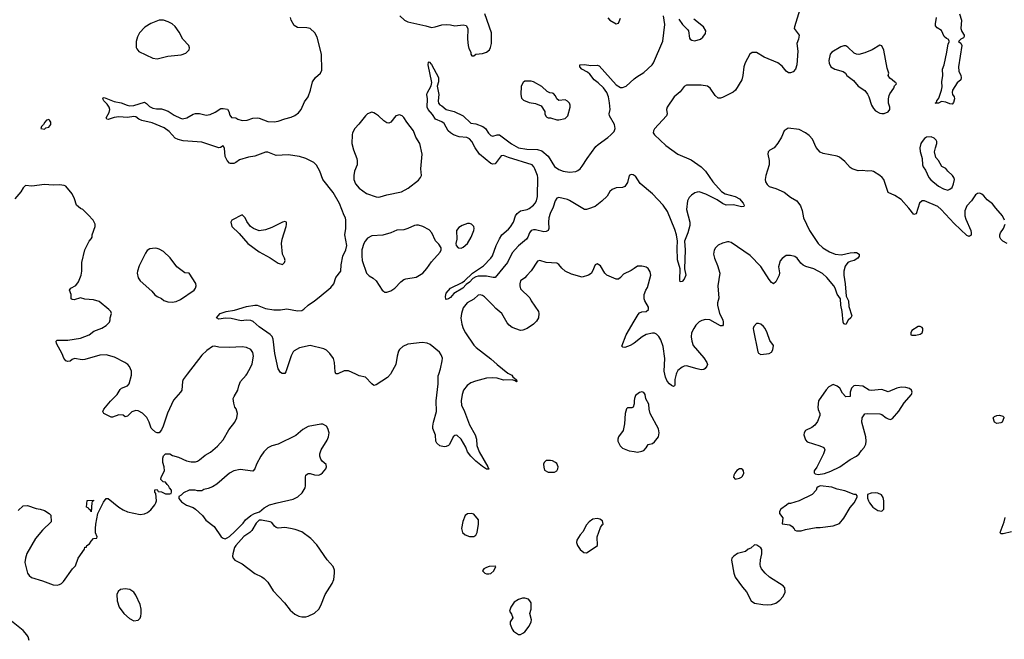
# Model space of a CAD drawing. Header units: inches. Extents: x 1449094 to 1618372, y 389908 to 534307.
# Tile 181 of 256: x 1514216 to 1523481, y 447507 to 453334. Entities that reach past the tile are written whole.
import ezdxf

# ---------------------------------------------------------------- set-up
doc = ezdxf.new("R2010")
doc.units = ezdxf.units.IN
doc.header["$MEASUREMENT"] = 0
for name, color, linetype in [('B5414', 7, 'Continuous'), ('B5415', 7, 'Continuous'), ('B5424', 7, 'Continuous'), ('B5425', 7, 'Continuous')]:
    doc.layers.add(name, color=color, linetype=linetype)

msp = doc.modelspace()

# ---------------------------------------------------------------- linework, layer by layer
at = {"layer": 'B5414', "color": 5}
for points, elevation in [([(1514203.1, 448716.9), (1514250, 448762), (1514290, 448764.7), (1514370, 448736), (1514410, 448731), (1514450, 448718), (1514494, 448690), (1514510, 448674), (1514511.3, 448610), (1514430, 448534), (1514366.2, 448453.8), (1514285.2, 448314.8), (1514270.6, 448270), (1514265.5, 448230), (1514290.8, 448130), (1514305.2, 448105.2), (1514327.9, 448087.9), (1514430, 448057.1), (1514530, 448019.1), (1514570, 448016.3), (1514590, 448020.7), (1514610, 448030.8), (1514629.2, 448050), (1514712, 448170), (1514741.4, 448198.6), (1514765.6, 448270), (1514825.2, 448354.8), (1514830, 448372), (1514846, 448374), (1514848, 448390), (1514874.6, 448405.4), (1514888, 448430), (1514910, 448454), (1514942, 448458), (1514946, 448470), (1514928.7, 448508.7), (1514929.1, 448549.1), (1514932.7, 448590), (1514952.3, 448690), (1515003.6, 448796.4), (1515030, 448831), (1515050, 448831), (1515150.5, 448750.5), (1515190, 448724), (1515230, 448704.9), (1515350, 448680.7), (1515390, 448686.8), (1515420.2, 448699.8), (1515450, 448724.7), (1515489, 448770), (1515499, 448790), (1515504, 448810), (1515498, 448878), (1515488, 448890), (1515487.3, 448912.7), (1515510, 448914), (1515518, 448898), (1515550, 448894), (1515590, 448874), (1515630, 448874), (1515642, 448878), (1515646, 448890), (1515646, 448910), (1515626, 448930), (1515618, 448950), (1515603.1, 448963.1), (1515590, 448986), (1515567.3, 448987.3), (1515546, 449010), (1515548, 449030), (1515578, 449090), (1515575.3, 449130), (1515562, 449170), (1515562, 449210), (1515570, 449232), (1515590, 449252), (1515628.4, 449251.6), (1515655.3, 449235.3), (1515710, 449218.8), (1515785.2, 449185.2), (1515830, 449174.8), (1515870, 449174.8), (1515890, 449182.8), (1515910, 449194), (1515962.6, 449237.4), (1516012.3, 449267.7), (1516077.4, 449322.6), (1516130, 449383), (1516183.6, 449476.4), (1516239.6, 449550), (1516259.5, 449590), (1516265.2, 449630), (1516253.2, 449673.2), (1516242, 449690), (1516230, 449726), (1516226, 449770), (1516233.2, 449790), (1516269.5, 449850), (1516277.6, 449890), (1516295.1, 449930), (1516347.7, 449992.3), (1516352.3, 450000)], 660), ([(1515793.6, 450000), (1515755.5, 449950), (1515747.7, 449930), (1515742.8, 449850), (1515731, 449830), (1515663.7, 449756.3), (1515605.9, 449634.2), (1515567.9, 449512.1), (1515550, 449475.3), (1515530, 449448.7), (1515510, 449448), (1515494.6, 449454.6), (1515462, 449482), (1515453.2, 449493.2), (1515435.1, 449550), (1515414.1, 449594.2), (1515372.2, 449632.2), (1515330, 449655.6), (1515310, 449659.7), (1515272.7, 449647.3), (1515230, 449606), (1515210, 449599), (1515190, 449613.2), (1515150, 449619), (1515090, 449595.3), (1515076.4, 449596.4), (1515008, 449630), (1514998, 449650), (1515009, 449670), (1515072.5, 449747.5), (1515134, 449810), (1515162.5, 449857.5), (1515175.3, 449870), (1515229.7, 449890.3), (1515247.3, 449910), (1515269.6, 449990), (1515269.6, 450000)], 660), ([(1517705, 450000), (1517676, 449970), (1517570, 449899), (1517550, 449894), (1517530, 449909), (1517470, 449973.2), (1517410, 449986), (1517380.3, 450000)], 640), ([(1518828.5, 450000), (1518846, 449990), (1518855.5, 449975.5), (1518891.6, 449948.4), (1518894, 449930), (1518890.6, 449929.4), (1518879, 449939), (1518850, 449946.6), (1518770, 449943.6), (1518710, 449963.5), (1518666.3, 449966.3), (1518610, 449962), (1518504.7, 449935.3), (1518461.3, 449918.7), (1518426.1, 449893.9), (1518394, 449850), (1518379.6, 449810), (1518369.1, 449750), (1518374.3, 449710), (1518403.2, 449650), (1518450, 449523), (1518502.6, 449430), (1518513.4, 449390), (1518519.5, 449330), (1518541.3, 449270), (1518622.8, 449130), (1518630, 449108), (1518610, 449106), (1518570, 449132.7), (1518510, 449182.4), (1518461.3, 449230), (1518431.5, 449270), (1518413.6, 449313.6), (1518371.2, 449390), (1518330, 449427), (1518310, 449423.7), (1518296.3, 449410), (1518259.8, 449340.2), (1518250.9, 449329.1), (1518230, 449319.4), (1518210, 449315.6), (1518170, 449327.6), (1518140.7, 449350), (1518130.7, 449370), (1518128.1, 449428.1), (1518105.1, 449490), (1518104.7, 449510), (1518109.7, 449550), (1518138.7, 449650), (1518135.8, 449750), (1518154.3, 449910), (1518155.7, 449984.3), (1518160.6, 450000)], 640), ([(1520000, 449748.6), (1519998.4, 449721.6), (1519990, 449688.7), (1519976.8, 449683.2), (1519936, 449684), (1519925.5, 449674.5), (1519912.7, 449630), (1519906.9, 449533.1), (1519894, 449470), (1519850.8, 449410), (1519844, 449390), (1519844.9, 449370), (1519853.4, 449350), (1519867.1, 449327.1), (1519890, 449304.9), (1519950, 449278), (1520000, 449271.9)], 660), ([(1514304.8, 447495.2), (1514296.3, 447530), (1514284.7, 447550), (1514247.8, 447590), (1514138.4, 447678.4)], 660)]:
    msp.add_lwpolyline(points, dxfattribs=dict(at, elevation=elevation))
at = {"layer": 'B5414', "color": 5, "elevation": 660}
for points in [[(1517050, 449529.5), (1516932.4, 449507.6), (1516881.7, 449478.3), (1516815.1, 449424.9), (1516650, 449340.5), (1516590, 449325.1), (1516551.8, 449308.2), (1516514.9, 449270), (1516486.4, 449230), (1516446.1, 449153.9), (1516430, 449108.7), (1516410.5, 449089.5), (1516290, 449102.4), (1516230.3, 449089.7), (1516190, 449069.5), (1516070, 448966), (1516030, 448941.2), (1515990, 448924), (1515950, 448915.3), (1515930, 448904), (1515890, 448902), (1515868.4, 448908.4), (1515810, 448908.7), (1515756.9, 448883.1), (1515736.9, 448863.1), (1515714, 448850), (1515714, 448830), (1515739.6, 448799.6), (1515787.1, 448767.1), (1515850, 448744.7), (1515870.6, 448730.6), (1515938, 448670), (1515967.9, 448627.9), (1516047.5, 448567.5), (1516112, 448470), (1516130, 448458), (1516150, 448452), (1516170, 448462), (1516190, 448472), (1516240.2, 448519.8), (1516320.2, 448599.8), (1516342, 448630), (1516390, 448671.3), (1516426, 448690), (1516474, 448706), (1516516.5, 448743.5), (1516568, 448770), (1516638, 448790), (1516790, 448823.1), (1516834.9, 448845.1), (1516875.6, 448884.4), (1516902, 448930), (1516907, 448950), (1516905.2, 449030), (1516909.5, 449050.5), (1516920.2, 449059.8), (1516930, 449066), (1516950, 449066.8), (1516990, 449054), (1517030, 449050.7), (1517050, 449058.8), (1517067.2, 449072.8), (1517097.2, 449110), (1517104, 449130), (1517099, 449150), (1517063.3, 449183.3), (1517050, 449202), (1517040.9, 449230), (1517040.9, 449250), (1517052.7, 449290), (1517110, 449378), (1517122.7, 449410), (1517129.2, 449450), (1517117.2, 449490), (1517104, 449510), (1517070, 449529.3)], [(1519210, 449189.3), (1519170, 449188.7), (1519151.3, 449170), (1519146.4, 449153.6), (1519147.1, 449127.1), (1519156, 449096), (1519190, 449078.8), (1519250, 449078.8), (1519270, 449091.3), (1519279.3, 449110), (1519282.7, 449130), (1519270, 449159), (1519259, 449170), (1519230, 449183.7)], [(1514890, 448706), (1514882, 448722), (1514866, 448730), (1514862, 448742), (1514846, 448750), (1514850, 448812), (1514910, 448814), (1514912, 448810), (1514898, 448802), (1514894, 448790)], [(1516492, 448628), (1516470, 448628), (1516442, 448598), (1516402, 448530), (1516382, 448510), (1516327.1, 448472.9), (1516251.3, 448390), (1516238, 448370), (1516221, 448310), (1516218, 448290), (1516224.7, 448270), (1516242, 448250), (1516310, 448216), (1516430, 448126.8), (1516494.9, 448094.9), (1516518.4, 448078.4), (1516550, 448042.8), (1516601.8, 447961.8), (1516707.3, 447850), (1516761.7, 447781.7), (1516804.4, 447744.4), (1516843.9, 447723.9), (1516870, 447717.1), (1516910, 447717.1), (1516930, 447723), (1516990, 447753), (1517030, 447790.7), (1517050, 447826), (1517091.3, 447928.7), (1517158, 448030), (1517172, 448070), (1517178.4, 448130), (1517177.6, 448157.6), (1517166.6, 448190), (1517110, 448253.2), (1517013.8, 448393.8), (1516955.3, 448455.3), (1516870, 448516), (1516810, 448539.3), (1516766, 448550), (1516710, 448557.2), (1516650, 448553.2), (1516630, 448557.2), (1516614, 448570), (1516590, 448604), (1516572.5, 448612.5)], [(1518469.1, 448689.1), (1518430, 448685.2), (1518407.3, 448670), (1518385.5, 448614.5), (1518373.4, 448550), (1518384, 448510), (1518408.1, 448488.1), (1518450, 448474.8), (1518490, 448474.8), (1518510, 448486), (1518521.2, 448510), (1518534.5, 448590), (1518532.3, 448630), (1518490, 448684)], [(1519650, 448642), (1519610, 448635.1), (1519576, 448610), (1519550, 448582), (1519530.8, 448550), (1519519.8, 448520.2), (1519491.3, 448490), (1519459.8, 448440.2), (1519456.9, 448416.9), (1519464.7, 448390), (1519491.3, 448350), (1519523.5, 448323.5), (1519550, 448321), (1519642, 448378), (1519654, 448390), (1519649, 448470), (1519682, 448558), (1519696.4, 448583.6), (1519706, 448590), (1519702, 448622), (1519676.4, 448636.4)], [(1518690, 448195.3), (1518634, 448190), (1518610, 448181.2), (1518584.7, 448170), (1518572, 448150), (1518592, 448130), (1518610, 448122.8), (1518630, 448121), (1518650, 448126.8), (1518679, 448150), (1518695.3, 448190)], [(1515210, 447981.2), (1515165.2, 447974.8), (1515144.5, 447955.5), (1515130.8, 447929.2), (1515133.4, 447870), (1515154, 447810), (1515196.3, 447750), (1515250, 447701.6), (1515290, 447681.6), (1515330, 447688), (1515350, 447706.8), (1515356.1, 447723.9), (1515360.5, 447750), (1515359.7, 447790), (1515350, 447834), (1515310, 447921.2), (1515289.6, 447949.6), (1515253.8, 447973.8)], [(1518970, 447894), (1518946.4, 447893.6), (1518910, 447882), (1518870, 447855.3), (1518838, 447810), (1518824.7, 447770), (1518844, 447744), (1518856, 447710), (1518831, 447670), (1518831, 447650), (1518850, 447602), (1518864, 447584), (1518910, 447551.3), (1518930, 447551.3), (1518950, 447562.8), (1518970, 447578), (1519009, 447630), (1519029, 447670), (1519032.7, 447690), (1519017.2, 447750), (1519029, 447790), (1519028.7, 447850), (1519018, 447870), (1519003.1, 447883.1)]]:
    msp.add_lwpolyline(points, close=True, dxfattribs=at)
at = {"layer": 'B5415', "color": 5}
for points, elevation in [([(1517380.3, 450000), (1517310, 450033.2), (1517270, 450033.2), (1517210, 450003.7), (1517190, 450004), (1517183.5, 450023.5), (1517178.3, 450110), (1517170, 450148.7), (1517133.9, 450193.9), (1517104.9, 450224.9), (1517078.8, 450238.8), (1516950.3, 450269.7), (1516850, 450247.8), (1516799, 450221), (1516789.2, 450210.8), (1516770, 450172.7), (1516719.3, 450020.7), (1516710, 450007.4), (1516686.5, 450006.5), (1516670, 450015.4), (1516647.7, 450050), (1516615.8, 450195.8), (1516602, 450330), (1516593.1, 450353.1), (1516574.5, 450374.5), (1516470, 450445.8), (1516414.1, 450494.1), (1516390, 450506.2), (1516352.1, 450507.9), (1516300.4, 450500.4), (1516204.9, 450524.9), (1516154, 450526), (1516090, 450517.2), (1516068, 450530), (1516104, 450570), (1516158, 450590), (1516236.9, 450603.1), (1516350, 450636), (1516430, 450647.7), (1516450, 450648), (1516530, 450617.4), (1516606.6, 450606.6), (1516670, 450606.7), (1516730, 450616), (1516830, 450596.5), (1516870, 450599.5), (1516890, 450610.4), (1516929.8, 450650.2), (1516992, 450690), (1517035.6, 450724.4), (1517143.9, 450816.1), (1517172, 450850), (1517192.3, 450910), (1517237.2, 450970), (1517241.2, 451030), (1517257.2, 451110), (1517285.2, 451170), (1517294, 451210), (1517276, 451310), (1517286, 451370), (1517285.2, 451450), (1517281.2, 451470), (1517268.9, 451491.1), (1517225.4, 451605.4), (1517167, 451710), (1517070, 451832), (1517040.3, 451910), (1517010, 451965.6), (1516982.9, 451990), (1516910, 452028.4), (1516850, 452048.4), (1516744.2, 452064.2), (1516630, 452056.8), (1516550.3, 452089.7), (1516530, 452089.8), (1516430, 452049.7), (1516370, 452040.5), (1516284.8, 452015.2), (1516250, 451989.6), (1516230, 451980.9), (1516201.5, 451981.5), (1516190, 451985.2), (1516170, 452009.2), (1516150, 452049), (1516144.4, 452124.4), (1516130, 452149.3), (1516106.9, 452133.1), (1516090, 452128.4), (1515930, 452182.3), (1515755.2, 452195.2), (1515706.2, 452206.2), (1515680.1, 452220.1), (1515623.4, 452283.4), (1515575.7, 452315.7), (1515463.5, 452363.5), (1515365.4, 452385.4), (1515338.7, 452398.7), (1515310, 452421.2), (1515290, 452424), (1515230, 452414), (1515150, 452421.2), (1515105.2, 452414.8), (1515050, 452395.3), (1515038, 452398), (1515029, 452410), (1515058.9, 452461.1), (1515066, 452490), (1515059.3, 452510), (1515039.6, 452539.6), (1515009, 452570), (1514998, 452590), (1515002, 452598), (1515010, 452602), (1515104.4, 452564.4), (1515170, 452552.7), (1515228.8, 452528.8), (1515250, 452525.3), (1515290, 452528.7), (1515390, 452557.3), (1515410, 452546.8), (1515439.2, 452519.2), (1515470, 452502.4), (1515504.1, 452495.9), (1515550, 452496.3), (1515570, 452490.6), (1515614.2, 452474.2), (1515670, 452436.3), (1515730, 452407.3), (1515750, 452402.8), (1515790, 452410.8), (1515850, 452444.9), (1515870, 452450.4), (1515910, 452450.4), (1515970, 452435.5), (1516010, 452441.6), (1516057.1, 452462.9), (1516110, 452499.1), (1516130, 452500.5), (1516171.8, 452491.8), (1516185.5, 452470), (1516194.9, 452434.9), (1516210, 452414.8), (1516250, 452410.5), (1516270, 452398), (1516310, 452385.5), (1516358, 452390), (1516410, 452408.2), (1516450, 452410.4), (1516470, 452408.4), (1516550, 452377.8), (1516610, 452374.7), (1516650, 452381.3), (1516710, 452402.8), (1516770, 452416.9), (1516806.3, 452433.7), (1516841.3, 452458.7), (1516864.2, 452490), (1516897.8, 452562.2), (1516930.9, 452609.1), (1516954.3, 452670), (1516973, 452750), (1517000.7, 452790), (1517046.6, 452830), (1517059.7, 452860.3), (1517057.4, 453010), (1517014.8, 453170), (1516992.4, 453210), (1516950.5, 453250.5), (1516917.4, 453257.4), (1516830, 453261.1), (1516800.2, 453280.2), (1516769.6, 453330), (1516763.9, 453356.1)], 640), ([(1517794, 453370), (1517838.8, 453330), (1517870, 453315.5), (1518037.7, 453277.7), (1518090, 453260.4), (1518126.2, 453266.2), (1518190, 453287), (1518229.7, 453290.3), (1518270, 453286.7), (1518310, 453274.9), (1518390, 453284.9), (1518418, 453278), (1518434, 453250), (1518430.4, 453150), (1518437.1, 453090), (1518443.8, 453063.8), (1518462, 453030), (1518462, 453010), (1518470, 452994), (1518490, 452994), (1518509, 453011), (1518570, 453017.6), (1518609, 453030), (1518636, 453050), (1518647.2, 453072.8), (1518656.2, 453110), (1518654.7, 453210), (1518591.8, 453390)], 640), ([(1519750, 453350.7), (1519770, 453330.6), (1519830, 453295.5), (1519850, 453301.6), (1519870.6, 453350)], 640), ([(1520000, 451869.4), (1519990, 451876.4), (1519970, 451876.9), (1519952.7, 451867.3), (1519936.5, 451803.5), (1519910, 451764.5), (1519890, 451757), (1519830, 451752.6), (1519790, 451735.6), (1519770, 451716.9), (1519744.7, 451675.3), (1519693.8, 451626.2), (1519630, 451577.4), (1519570, 451554.7), (1519550, 451548.5), (1519530, 451548.5), (1519390, 451634), (1519370, 451641.5), (1519290, 451661.7), (1519270, 451654.7), (1519256.5, 451630), (1519237.8, 451570), (1519207.3, 451510), (1519194.5, 451470), (1519191.2, 451431.2), (1519195.8, 451370), (1519188.5, 451351.5), (1519170, 451342.4), (1519150, 451339.7), (1519070, 451359.1), (1519050, 451359.1), (1519029.3, 451350.7), (1519014.6, 451330), (1518999.1, 451290), (1518986.3, 451270), (1518910, 451208), (1518850, 451141.1), (1518807.6, 451050), (1518690, 450909.5), (1518671.8, 450908.2), (1518610, 450922), (1518530, 450921.6), (1518510, 450917), (1518480.7, 450899.3), (1518450, 450864.7), (1518416.9, 450843.1), (1518384.9, 450810), (1518302.2, 450757.8), (1518270, 450721.6), (1518250, 450707.3), (1518230, 450704), (1518227.2, 450707.2), (1518222, 450730), (1518230, 450761), (1518269.4, 450810), (1518378.9, 450861.1), (1518403.1, 450876.9), (1518477, 450950), (1518581.8, 451018.2), (1518649.8, 451090), (1518665.4, 451114.6), (1518700.7, 451210), (1518730, 451274), (1518754.8, 451310), (1518815.8, 451364.2), (1518833.6, 451386.4), (1518862.9, 451430), (1518882.3, 451490), (1518897.1, 451510), (1518930, 451535), (1518990.6, 451549.4), (1519010, 451559), (1519050, 451589.1), (1519068.5, 451610), (1519078.7, 451630), (1519088.7, 451670), (1519091.6, 451850), (1519088.7, 451870), (1519065.1, 451930), (1519055.6, 451950), (1519038, 451970), (1518816.7, 452036.7), (1518770, 452057.4), (1518747.3, 452052.7), (1518690, 451979.5), (1518670, 451974), (1518650, 451981.3), (1518544.4, 452070), (1518501, 452130), (1518469.7, 452190), (1518450, 452213.3), (1518425.2, 452225.2), (1518351.3, 452231.3), (1518299, 452250), (1518269, 452270), (1518249.5, 452289.5), (1518210, 452357.2), (1518190, 452372.7), (1518130, 452399.3), (1518102, 452442), (1518058.7, 452490), (1518051.2, 452511.2), (1518054.7, 452590), (1518047.8, 452630), (1518050, 452642), (1518087.3, 452712.7), (1518096, 452744), (1518059.7, 452910), (1518064.8, 452935.2), (1518070, 452938.8), (1518090, 452914), (1518157.4, 452790), (1518158.7, 452750), (1518146, 452710), (1518161.6, 452630), (1518152.7, 452570), (1518155.8, 452550), (1518170, 452532.7), (1518190, 452523.8), (1518230.3, 452490.3), (1518304.7, 452470), (1518388.8, 452428.8), (1518461.2, 452361.2), (1518510, 452354.9), (1518574, 452330), (1518599.6, 452310), (1518626.5, 452266.5), (1518650, 452243.6), (1518670, 452238), (1518710, 452252.2), (1518730, 452250.4), (1518845.1, 452165.1), (1518910, 452130.2), (1518990, 452116.8), (1519090, 452114.5), (1519130, 452099.7), (1519190.2, 452050), (1519250, 451952.4), (1519290, 451926), (1519331.3, 451910), (1519390, 451901.6), (1519450, 451907.7), (1519470, 451915.5), (1519490, 451930.6), (1519510, 451955.5), (1519556.4, 452030), (1519639.1, 452140.9), (1519659.1, 452160.9), (1519750, 452225.2), (1519778, 452250), (1519810, 452283.1), (1519819.3, 452310), (1519812.8, 452350), (1519765.5, 452430), (1519763.1, 452450), (1519771.8, 452490), (1519767.9, 452552.1), (1519756.8, 452610), (1519740.2, 452650), (1519710, 452694.5), (1519661.3, 452741.3), (1519622.4, 452770), (1519581.1, 452821.1), (1519559.6, 452839.6), (1519507, 452870), (1519486, 452890), (1519488.7, 452910), (1519530, 452912.7), (1519590, 452902.4), (1519650, 452906.4), (1519670, 452901.6), (1519830, 452722.6), (1519870, 452695.3), (1519890, 452694.9), (1519922, 452710), (1520000, 452777.5)], 620), ([(1515269.6, 450000), (1515269.6, 450030), (1515250.9, 450070.9), (1515234, 450090), (1515206.6, 450110), (1515110, 450159.8), (1515030, 450180.8), (1514970, 450179.7), (1514830, 450137.2), (1514804, 450136), (1514731.7, 450148.3), (1514710, 450138.7), (1514690, 450121.6), (1514670, 450119.7), (1514650, 450126.3), (1514631.6, 450150), (1514617, 450190), (1514562.7, 450290), (1514559, 450310), (1514570, 450321), (1514670, 450319.1), (1514790, 450338.8), (1514868.7, 450370), (1514915.6, 450404.4), (1514990, 450434), (1515030, 450459.1), (1515060.9, 450490), (1515069.3, 450510), (1515069.2, 450530), (1515081.2, 450570), (1515075.1, 450590), (1515055.1, 450610), (1514964.7, 450684.7), (1514910, 450699.6), (1514830, 450705.6), (1514790, 450719.3), (1514730, 450699), (1514710, 450702), (1514702, 450710), (1514702, 450750), (1514684, 450790), (1514698, 450810), (1514745.2, 450834.8), (1514768.7, 450870), (1514794, 450930), (1514802, 450970), (1514802.7, 451050), (1514829, 451170), (1514870, 451252), (1514890, 451272), (1514899, 451290), (1514899, 451310), (1514925.2, 451390), (1514925.2, 451410), (1514908.7, 451450), (1514860.4, 451500.4), (1514809.1, 451549.1), (1514790, 451557.2), (1514751.2, 451591.2), (1514732.1, 451650), (1514710, 451696.2), (1514650, 451769.4), (1514635.3, 451775.3), (1514590, 451781.6), (1514530, 451776.9), (1514450, 451782.6), (1514329.6, 451769.6), (1514270, 451774), (1514250, 451752.7), (1514226.1, 451713.9), (1514170, 451649.3)], 660), ([(1520000, 450994.7), (1519970, 450974), (1519898.8, 450941.2), (1519870, 450908.7), (1519850, 450895.3), (1519830, 450894), (1519742, 450930), (1519724, 450950), (1519680.2, 451020.2), (1519650, 451038), (1519631.3, 451028.7), (1519607.7, 450970), (1519592.7, 450947.3), (1519568.1, 450931.9), (1519510, 450914), (1519410, 450939.6), (1519348.3, 450968.3), (1519316.9, 450996.9), (1519290, 451032), (1519270, 451044.5), (1519171.6, 451051.6), (1519110, 451069.3), (1519090, 451062.7), (1519027.9, 450972.1), (1518990, 450927.3), (1518970, 450906.6), (1518930, 450879.3), (1518922.6, 450850), (1518922.6, 450830), (1518930, 450804), (1519017.5, 450717.5), (1519030.8, 450690), (1519097.3, 450590), (1519102, 450570), (1519097.3, 450530), (1519080.7, 450499.3), (1519050.2, 450469.7), (1518990.2, 450429.8), (1518950, 450413.3), (1518930, 450412.4), (1518850, 450439.7), (1518821.8, 450461.8), (1518803.7, 450483.7), (1518752.3, 450570), (1518697.3, 450617.3), (1518669.6, 450650), (1518590, 450727), (1518570, 450741.6), (1518550, 450747.8), (1518530, 450743), (1518490, 450704.7), (1518426.4, 450670), (1518390, 450622.7), (1518373.1, 450570), (1518367.9, 450527.9), (1518377, 450470), (1518388.7, 450430), (1518410.4, 450390), (1518490, 450273), (1518510.5, 450250), (1518650, 450144.9), (1518710, 450090.4), (1518810, 450010.6), (1518828.5, 450000)], 640), ([(1520000, 450293), (1519990, 450285.1), (1519961, 450270), (1519910, 450252.3), (1519893.2, 450253.2), (1519883.2, 450263.2), (1519924.7, 450370), (1520000, 450498.7)], 640), ([(1518160.6, 450000), (1518176.1, 450050), (1518193.2, 450126.8), (1518193.8, 450150), (1518182.8, 450182.8), (1518166.8, 450206.8), (1518079.4, 450279.4), (1518050, 450292.9), (1518002.7, 450297.3), (1517870, 450281.4), (1517820.7, 450259.3), (1517790, 450232), (1517782, 450218), (1517767.6, 450170), (1517757, 450090), (1517710, 450005.2), (1517705, 450000)], 640), ([(1516352.3, 450000), (1516392.1, 450067.9), (1516402.5, 450097.5), (1516416.9, 450170), (1516410, 450205.2), (1516390.8, 450230.8), (1516350, 450249.7), (1516310, 450255.8), (1516191.3, 450251.3), (1516090, 450255.1), (1516050, 450262.7), (1516030, 450259.3), (1515976.3, 450223.7), (1515930, 450178.7), (1515793.6, 450000)], 660)]:
    msp.add_lwpolyline(points, dxfattribs=dict(at, elevation=elevation))
for points, elevation in [([(1515530, 453329.2), (1515450, 453299.3), (1515394.6, 453265.4), (1515344, 453210), (1515326.2, 453173.8), (1515313.4, 453130), (1515313.7, 453073.7), (1515318.8, 453058.8), (1515336.3, 453036.3), (1515470, 452972.7), (1515510, 452966), (1515610, 452992.4), (1515736.1, 453003.9), (1515779.3, 453020.7), (1515812.3, 453050), (1515814.5, 453070), (1515807, 453090), (1515752, 453150), (1515715.9, 453215.9), (1515679, 453270), (1515650, 453294), (1515614.8, 453314.8), (1515570, 453329)], 660), ([(1518982.8, 452757.2), (1518970, 452755.3), (1518955.3, 452744.7), (1518934.8, 452710), (1518930.7, 452630), (1518937.3, 452597.3), (1518955.9, 452575.9), (1519010, 452556.3), (1519070, 452544.9), (1519122.8, 452522.8), (1519158, 452470), (1519158, 452450), (1519166, 452426), (1519176.9, 452416.9), (1519190, 452411.3), (1519210, 452411), (1519270, 452390.8), (1519290, 452390.8), (1519350, 452406), (1519374, 452430), (1519395.3, 452510), (1519395.3, 452530), (1519388.7, 452550), (1519370, 452568.7), (1519350, 452579), (1519290, 452574), (1519270, 452588.7), (1519257.5, 452617.5), (1519238.6, 452638.6), (1519230, 452644), (1519206.3, 452646.3), (1519179.3, 452659.3), (1519130, 452705.2), (1519050, 452749.2), (1519030, 452756)], 640), ([(1517530, 452463.6), (1517490, 452449.6), (1517470, 452431.5), (1517409.2, 452350.8), (1517370, 452309.5), (1517348.9, 452270), (1517344.2, 452250), (1517341.1, 452170), (1517356.4, 452110), (1517390.4, 452030), (1517392.8, 452007.2), (1517390.5, 451969.5), (1517367.3, 451910), (1517360.5, 451870), (1517360.4, 451830), (1517375.5, 451790), (1517410, 451750.8), (1517479.1, 451699.1), (1517570, 451667.7), (1517590, 451664), (1517610, 451667.3), (1517670, 451687.3), (1517810, 451714.8), (1517871.6, 451748.4), (1517970, 451824), (1517989.4, 451850), (1517997, 451870), (1517991.6, 451931.6), (1518002.6, 452070), (1517981.7, 452170), (1517945.1, 452230), (1517922.6, 452290), (1517858.9, 452370), (1517830, 452415.6), (1517814, 452430), (1517790, 452438.9), (1517754.8, 452430), (1517710, 452369.4), (1517690, 452362), (1517670, 452363.7), (1517642, 452382), (1517592.7, 452430), (1517565.2, 452450), (1517550, 452459.5)], 640), ([(1514490, 452395.3), (1514470, 452388), (1514452, 452370), (1514442, 452350), (1514422, 452330), (1514414, 452310), (1514450, 452304.7), (1514464, 452316), (1514490, 452324.7), (1514508, 452350), (1514508, 452370), (1514498, 452390)], 660), ([(1516310, 451498), (1516211.6, 451448.4), (1516202, 451430), (1516212, 451390), (1516282, 451322), (1516364, 451230), (1516470, 451150.7), (1516574.4, 451094.4), (1516650, 451044.7), (1516690, 451031.3), (1516708.7, 451050), (1516714, 451070), (1516709, 451090), (1516689.2, 451130), (1516679.3, 451230), (1516686.6, 451270), (1516724, 451390), (1516728, 451408), (1516726, 451430), (1516710, 451435.3), (1516690, 451428.7), (1516590, 451380.9), (1516530, 451358), (1516470, 451349.5), (1516418, 451370), (1516389.3, 451389.3), (1516354.6, 451434.6), (1516338, 451470)], 660), ([(1517950, 451403), (1517930, 451398.9), (1517870, 451369.7), (1517830, 451359.1), (1517766.7, 451353.3), (1517710, 451329.6), (1517632.5, 451307.5), (1517530, 451301.2), (1517490, 451279), (1517466, 451250), (1517454.8, 451230), (1517436.3, 451170), (1517434.4, 451114.4), (1517438.8, 451070), (1517481, 450950), (1517505.8, 450925.8), (1517543.5, 450903.5), (1517570, 450878), (1517627.3, 450790), (1517639.9, 450779.9), (1517650, 450773), (1517670, 450772.7), (1517710, 450784.9), (1517746.6, 450810), (1517802.7, 450870), (1517829.7, 450890.3), (1517850, 450898.4), (1517946.6, 450913.4), (1518008.4, 450951.6), (1518046.5, 450993.5), (1518090, 451055.5), (1518172.5, 451147.5), (1518182, 451170), (1518182, 451190), (1518162, 451222), (1518130, 451254), (1518095.6, 451330), (1518070, 451356.9), (1518009, 451390), (1517970, 451402.4)], 640), ([(1518450, 451416), (1518430, 451416), (1518379, 451399), (1518350, 451381.2), (1518328, 451350), (1518330.8, 451270), (1518321, 451230), (1518324.7, 451210), (1518342, 451190), (1518370, 451186.8), (1518390, 451194.8), (1518430, 451230.7), (1518464.5, 451290), (1518489.3, 451350), (1518492.7, 451370), (1518489, 451390), (1518468, 451410)], 640), ([(1515490, 451186), (1515441.1, 451178.9), (1515417.1, 451162.9), (1515400.7, 451139.3), (1515340.9, 451019.1), (1515324.4, 450970), (1515322.4, 450950), (1515330, 450906), (1515350, 450877.3), (1515460.9, 450780.9), (1515487, 450747), (1515510, 450730.6), (1515550, 450710.7), (1515572.7, 450692.7), (1515610, 450679.3), (1515650, 450676.4), (1515690, 450683.8), (1515730, 450702.4), (1515858, 450790), (1515872.3, 450810), (1515878, 450830), (1515873.1, 450853.1), (1515810, 450949.3), (1515770, 450954.5), (1515695.1, 451010), (1515633.1, 451093.1), (1515570, 451152.7), (1515530, 451177.2), (1515510, 451182.7)], 660)]:
    msp.add_lwpolyline(points, close=True, dxfattribs=dict(at, elevation=elevation))
at = {"layer": 'B5424', "color": 5}
for points, elevation in [([(1520395.1, 450000), (1520381.8, 449950), (1520381.4, 449898.6), (1520378.8, 449890), (1520370, 449885.1), (1520350, 449893), (1520330, 449909.7), (1520310, 449935.8), (1520293.1, 449973.1), (1520286.9, 450000)], 640), ([(1520000, 449271.9), (1520030, 449268.2), (1520070, 449274.9), (1520090, 449283.8), (1520112.8, 449307.2), (1520130, 449338.8), (1520170, 449348.2), (1520190, 449363), (1520227.3, 449410), (1520233.6, 449450), (1520226.6, 449486.6), (1520149.2, 449630), (1520139.3, 449670), (1520136.6, 449716.6), (1520109.3, 449769.3), (1520102.7, 449810), (1520090, 449829), (1520070, 449835.1), (1520050, 449829.3), (1520010, 449799.3), (1520001.3, 449770), (1520000, 449748.6)], 660), ([(1523550, 448518.4), (1523470, 448497.2), (1523450, 448498), (1523444, 448510), (1523480.9, 448610), (1523490, 448652)], 640)]:
    msp.add_lwpolyline(points, dxfattribs=dict(at, elevation=elevation))
for points, elevation in [([(1521870, 449902), (1521830, 449882), (1521805.8, 449854.2), (1521734, 449750), (1521725.5, 449690), (1521728.4, 449668.4), (1521746.8, 449630), (1521746.8, 449610), (1521724.5, 449555.5), (1521698.8, 449521.2), (1521670, 449498), (1521612, 449470), (1521598, 449450), (1521596, 449430), (1521610, 449382), (1521625.2, 449365.2), (1521746.4, 449326.4), (1521782, 449310), (1521791.3, 449290), (1521781, 449250), (1521715.9, 449124.1), (1521691.3, 449090), (1521691.6, 449071.6), (1521702.8, 449062.8), (1521730, 449058), (1521790, 449066.8), (1521850, 449086.8), (1521934, 449130), (1522030, 449198), (1522090, 449228), (1522115.1, 449250), (1522137, 449283), (1522162, 449310), (1522178.6, 449341.4), (1522182.7, 449370), (1522177, 449410), (1522141.2, 449550), (1522145.2, 449590), (1522161.5, 449618.5), (1522170, 449626), (1522191.1, 449631.1), (1522310, 449626.8), (1522330, 449621), (1522368.6, 449588.6), (1522390, 449579.1), (1522410, 449574), (1522430, 449584), (1522490, 449651), (1522539.3, 449730), (1522609, 449810), (1522614, 449830), (1522608.7, 449850), (1522590, 449864), (1522554.8, 449874.8), (1522510, 449879.3), (1522470, 449869.3), (1522390, 449835.3), (1522330, 449855.3), (1522230, 449845.2), (1522209.4, 449849.4), (1522150, 449886), (1522085.8, 449894.2), (1522064.7, 449890), (1522042.8, 449870), (1522031.1, 449831.1), (1522031.1, 449788.9), (1521990, 449786), (1521960.2, 449820.2), (1521934, 449870), (1521910, 449888.7)], 660), ([(1523410, 449536), (1523389.6, 449550), (1523377.2, 449590), (1523390, 449602.8), (1523410, 449613), (1523434.9, 449614.9), (1523466, 449606), (1523476.9, 449596.9), (1523476, 449590), (1523462.8, 449550), (1523450, 449542)], 640), ([(1521010, 449108.7), (1520990, 449108.7), (1520964.5, 449095.5), (1520944.7, 449070), (1520936, 449050), (1520932, 449030), (1520950, 449012), (1520990, 449021), (1521010, 449031.3), (1521018.6, 449041.4), (1521029, 449070), (1521028.7, 449090), (1521022, 449102)], 660), ([(1521750, 448948.7), (1521730, 448942), (1521718, 448930), (1521710, 448908), (1521672, 448870), (1521550, 448809.4), (1521470, 448785.2), (1521450, 448784), (1521433, 448767), (1521379.1, 448730), (1521366.4, 448710), (1521367.3, 448690), (1521397.3, 448650), (1521392, 448592), (1521462, 448582), (1521486.4, 448566.4), (1521505.4, 448545.4), (1521511.6, 448531.6), (1521525.4, 448525.4), (1521570, 448526), (1521610, 448538.8), (1521710, 448558.8), (1521750, 448558.8), (1521870, 448574.8), (1521930, 448596), (1521970, 448644.7), (1522030, 448744.7), (1522068.9, 448791.1), (1522096.4, 448843.6), (1522096.4, 448856.4), (1522087.3, 448867.3), (1522070, 448868), (1521982, 448902), (1521910, 448917.2), (1521857, 448937)], 660), ([(1522270, 448884), (1522230, 448882), (1522194, 448870), (1522192.7, 448832.7), (1522202, 448810), (1522212, 448790), (1522244.7, 448750), (1522290, 448718), (1522330, 448712), (1522348.4, 448731.6), (1522349, 448810), (1522340.2, 448840.2), (1522324.7, 448864.7), (1522290, 448882)], 660), ([(1521130, 448394), (1521094.8, 448365.2), (1521070, 448354), (1521046.8, 448333.2), (1520970, 448312.3), (1520936, 448290), (1520918.8, 448270), (1520914.8, 448250), (1520936.3, 448130), (1520950, 448091.3), (1521016.7, 447996.7), (1521054.6, 447954.6), (1521101, 447870), (1521130, 447847.3), (1521210, 447833.4), (1521250.6, 447830.6), (1521290, 447835.5), (1521330, 447847.7), (1521370, 447874.8), (1521401.2, 447910), (1521419.3, 447950), (1521417.2, 447990), (1521402, 448010), (1521271.2, 448091.2), (1521230, 448129.4), (1521197, 448170), (1521187.3, 448190), (1521184.5, 448210), (1521186.3, 448253.7), (1521199, 448310), (1521199, 448350), (1521190, 448368), (1521152.9, 448392.9)], 660)]:
    msp.add_lwpolyline(points, close=True, dxfattribs=dict(at, elevation=elevation))
at = {"layer": 'B5425', "color": 5}
for points, elevation in [([(1521558.8, 453430), (1521506.6, 453266.6), (1521504.9, 453250), (1521550.4, 453190), (1521543.8, 453150), (1521528.4, 453110), (1521539.6, 453039.6), (1521529.1, 452909.1), (1521516.9, 452870), (1521495, 452845), (1521470, 452835.2), (1521450, 452835.9), (1521429.9, 452849.9), (1521390, 452897.6), (1521350, 452927.2), (1521223.3, 452983.3), (1521150, 453025.6), (1521110, 453025.1), (1521086, 453010), (1521043.1, 452930), (1521030.3, 452890), (1521021.5, 452810), (1521010.3, 452770), (1520952, 452670), (1520930, 452653.3), (1520830, 452603.7), (1520810, 452597), (1520790, 452597), (1520759.7, 452619.7), (1520712.4, 452690), (1520687.5, 452707.5), (1520630, 452718.8), (1520490, 452718.2), (1520470, 452705.1), (1520430, 452657.1), (1520374.3, 452610), (1520308.9, 452510), (1520302, 452490), (1520308.5, 452450), (1520301.3, 452430), (1520190, 452306.6), (1520181.1, 452290), (1520178.7, 452270), (1520188.5, 452250), (1520295.8, 452150), (1520410, 452068.5), (1520534.8, 452014.8), (1520630.4, 451950), (1520670, 451910.3), (1520738.3, 451810), (1520818.8, 451718.8), (1520854.8, 451694.8), (1520950, 451671.8), (1520990, 451650.2), (1521024.9, 451610), (1521033.4, 451590), (1521030, 451578), (1521010, 451574), (1520933.8, 451593.8), (1520862.7, 451590), (1520830, 451605), (1520778.5, 451638.5), (1520671.7, 451691.7), (1520610, 451714.2), (1520590, 451713.3), (1520570, 451705.4), (1520537, 451683), (1520517.2, 451662.8), (1520500.2, 451630), (1520491.3, 451550), (1520521.6, 451430), (1520520.8, 451399.2), (1520504.6, 451330), (1520471.2, 451250), (1520478.2, 451170), (1520471.8, 450991.8), (1520486, 450930), (1520470, 450892.3), (1520450, 450873.2), (1520430, 450868), (1520427.2, 450887.2), (1520432.7, 450990), (1520405.6, 451074.4), (1520402.3, 451190), (1520406.8, 451250), (1520398, 451310), (1520382.2, 451362.2), (1520312.5, 451530), (1520271.3, 451590), (1520170, 451697.6), (1520054.9, 451794.9), (1520010, 451862.4), (1520000, 451869.4)], 620), ([(1520000, 452777.5), (1520022.8, 452797.2), (1520090, 452836.5), (1520166.6, 452910), (1520180.5, 452930), (1520268.1, 453131.9), (1520288.3, 453290), (1520273.3, 453370)], 620), ([(1520418.7, 453338.7), (1520453, 453290), (1520501.3, 453241.3), (1520508.5, 453228.5), (1520520.7, 453160.7), (1520525.5, 453150), (1520541, 453141), (1520570, 453136.1), (1520622, 453150), (1520645.6, 453170), (1520670, 453202.8), (1520672.3, 453230), (1520650, 453266), (1520558.8, 453338.8)], 620), ([(1523060.2, 453390), (1523079.5, 453330), (1523071.5, 453250), (1523082.7, 453222.7), (1523103.8, 453190), (1523104.5, 453175.5), (1523097, 453163), (1523071.3, 453150), (1523051.3, 453130), (1523072.8, 453112.8), (1523083, 453090), (1523050.2, 452890), (1523053.7, 452850), (1523072.7, 452810), (1523076.3, 452790), (1523070.8, 452770), (1523038.3, 452741.7), (1522993, 452670), (1522990.4, 452650), (1522994.9, 452630), (1523008.2, 452610), (1523012.7, 452590), (1523004.1, 452555.9), (1522990, 452541.2), (1522970, 452543.6), (1522930, 452558.7), (1522890, 452564.5), (1522862, 452550), (1522829.5, 452549.5), (1522843.1, 452556.9), (1522846, 452570), (1522865.3, 452594.7), (1522891.3, 452670), (1522896, 452704), (1522894.5, 452750), (1522902.6, 452810), (1522899.7, 452870), (1522916, 452910), (1522941.6, 453030), (1522952.8, 453107.2), (1522967, 453130), (1522954, 453150), (1522936.8, 453156.8), (1522915.3, 453175.3), (1522890, 453233.5), (1522850, 453256.9), (1522835.4, 453275.4), (1522834.1, 453294.1), (1522844.6, 453355.4)], 620), ([(1523483.6, 451450), (1523464.2, 451490), (1523400.5, 451560.5), (1523370, 451602.9), (1523321.5, 451641.4), (1523290, 451678), (1523270, 451694.5), (1523250, 451703.7), (1523230, 451700.7), (1523210, 451686.6), (1523172.7, 451630), (1523130, 451582.7), (1523110, 451538), (1523108.8, 451490), (1523118, 451458), (1523167.3, 451350), (1523170.7, 451330), (1523170, 451308), (1523150, 451295.3), (1523130, 451304), (1523010, 451416.2), (1522888.7, 451548.7), (1522855.9, 451575.9), (1522730, 451629.5), (1522710, 451631.8), (1522684, 451610), (1522652.3, 451507.7), (1522630, 451501.2), (1522582.8, 451562.8), (1522510, 451643.7), (1522450, 451680.7), (1522389.7, 451709.7), (1522347.8, 451830), (1522333.6, 451850), (1522309.5, 451870), (1522250, 451907.6), (1522227.9, 451912.1), (1522189.5, 451909.5), (1522150, 451917.2), (1522106.4, 451913.6), (1522048.7, 451930), (1522030, 451944), (1521982, 452002), (1521930, 452040.9), (1521909.5, 452049.5), (1521775.5, 452075.5), (1521750, 452089), (1521712.5, 452132.5), (1521675.1, 452210), (1521643.8, 452243.8), (1521610, 452269.5), (1521550, 452302.7), (1521447.1, 452312.9), (1521410.7, 452289.3), (1521384, 452230), (1521350, 452174), (1521316, 452130), (1521274.4, 452105.6), (1521258, 452090), (1521254.8, 452070), (1521268, 452010), (1521268, 451970), (1521237.6, 451870), (1521230.4, 451830), (1521233, 451810), (1521250, 451782.8), (1521270, 451764), (1521330, 451748), (1521410, 451712.7), (1521470, 451664.9), (1521530.7, 451630), (1521562.8, 451582.8), (1521578.3, 451538.3), (1521593, 451470), (1521648, 451350), (1521730.6, 451230), (1521773, 451190), (1521837.3, 451150), (1521891.3, 451130), (1521950, 451122.8), (1522030, 451142.3), (1522070, 451146), (1522090, 451143.7), (1522114.4, 451130), (1522117, 451110), (1522103.8, 451090), (1522070, 451069.8), (1522030, 451060.3), (1522009.5, 451050.5), (1521985.2, 451014.8), (1521970.2, 450970), (1521970.2, 450930), (1521983.9, 450850), (1521993.6, 450733.6), (1522014.7, 450690), (1522017.3, 450637.3), (1522047.3, 450550), (1522036, 450530), (1522012, 450508), (1521990, 450468.7), (1521970, 450474), (1521965.4, 450490), (1521955.1, 450590), (1521943.4, 450650), (1521940.7, 450710), (1521910, 450753.5), (1521889.9, 450810), (1521877.3, 450830), (1521811, 450911), (1521770, 450947.3), (1521690, 450989.8), (1521613.3, 451013.3), (1521590, 451024.7), (1521565.8, 451045.8), (1521531.3, 451090), (1521510, 451105.6), (1521470, 451117), (1521430, 451117.2), (1521390, 451089), (1521373.2, 451066.8), (1521357.1, 451010), (1521365.2, 450954.8), (1521363, 450930), (1521332.7, 450870), (1521310, 450849.3), (1521290, 450863.7), (1521270, 450889.6), (1521190, 451011.5), (1521090, 451115.8), (1520910, 451237.2), (1520890, 451245.2), (1520875.3, 451244.7), (1520830, 451232.7), (1520790, 451212.7), (1520762.8, 451190), (1520750, 451168), (1520745.5, 451130), (1520753, 451090), (1520783.4, 451023.4), (1520805.5, 450950), (1520786, 450830), (1520793.7, 450713.7), (1520782, 450670), (1520781.6, 450650), (1520800.8, 450570), (1520832.7, 450510), (1520836.8, 450490), (1520835, 450465), (1520830, 450456.2), (1520810, 450453.5), (1520710, 450509.8), (1520670, 450516), (1520634.8, 450505.2), (1520610, 450491.1), (1520580.3, 450459.7), (1520558.9, 450430), (1520539.5, 450390), (1520533.4, 450350), (1520539.6, 450310), (1520554.6, 450270), (1520653.1, 450153.1), (1520683.2, 450110), (1520687.2, 450090), (1520683.7, 450076.3), (1520667, 450053), (1520654.4, 450045.6), (1520630, 450041.5), (1520590, 450048.9), (1520490, 450078.9), (1520470, 450075.6), (1520450, 450065.6), (1520410, 450034), (1520397.7, 450010), (1520395.1, 450000)], 640), ([(1523509.5, 451229.5), (1523468.7, 451250), (1523448.7, 451270), (1523439, 451290), (1523439, 451310), (1523445.2, 451330), (1523472.7, 451370), (1523489.4, 451410)], 640), ([(1520000, 450498.7), (1520037.4, 450562.6), (1520050, 450576.3), (1520070, 450585.5), (1520110, 450590.8), (1520132.3, 450610), (1520133.2, 450630), (1520099, 450690), (1520094, 450710), (1520094, 450750), (1520108.7, 450790), (1520124.7, 450815.3), (1520156.9, 450930), (1520150, 450964), (1520130, 450992.7), (1520110, 451006), (1520086.4, 451013.6), (1520070, 451017.2), (1520030, 451015.3), (1520000, 450994.7)], 640), ([(1520286.9, 450000), (1520279.9, 450030), (1520287.5, 450147.5), (1520270, 450262), (1520250, 450322.7), (1520230, 450355.1), (1520210, 450377), (1520190, 450385.1), (1520170, 450386), (1520110, 450372.2), (1520072.7, 450350), (1520000, 450293)], 640)]:
    msp.add_lwpolyline(points, dxfattribs=dict(at, elevation=elevation))
for points, elevation in [([(1522310, 453095.3), (1522238, 453050), (1522170, 453022.7), (1522113.7, 453006.3), (1522090, 453009.3), (1522070, 453018), (1522010, 453075.6), (1521990, 453087.6), (1521970, 453089.6), (1521941.8, 453078.2), (1521858.8, 453030), (1521843, 453010), (1521830.5, 452950), (1521834, 452926), (1521850.6, 452890), (1521886, 452870), (1521966.6, 452846.6), (1521986.8, 452830), (1522001, 452810), (1522063.8, 452763.8), (1522107.3, 452710), (1522168.1, 452668.1), (1522194.6, 452634.6), (1522207.3, 452610), (1522230.7, 452530), (1522250, 452498.8), (1522270, 452477.3), (1522310, 452456.3), (1522330, 452453.4), (1522350, 452453.4), (1522390, 452467.7), (1522402.7, 452490), (1522402.7, 452510), (1522392, 452550), (1522392.3, 452590), (1522398.6, 452621.4), (1522403.7, 452636.3), (1522442, 452690), (1522448.4, 452711.6), (1522466, 452730), (1522462, 452742), (1522450, 452746), (1522426, 452770), (1522403.1, 452783.1), (1522388.4, 452808.4), (1522394, 452830), (1522379, 452879), (1522346.3, 453046.3), (1522330, 453088.7)], 640), ([(1522792.1, 452232.1), (1522750, 452229.2), (1522730, 452216), (1522707.7, 452190), (1522697.3, 452170), (1522687.3, 452130), (1522690, 452094), (1522707.7, 452027.7), (1522710.6, 451970.6), (1522717.3, 451950), (1522739.9, 451919.9), (1522770, 451851), (1522790, 451827.3), (1522862.8, 451770), (1522910, 451742), (1522950, 451730.8), (1522970, 451738.8), (1522990, 451756), (1523003.7, 451790), (1523011.8, 451830), (1523006.6, 451850), (1522992.7, 451870), (1522948.7, 451910), (1522930, 451934), (1522893.6, 451953.6), (1522861.2, 452010), (1522838.6, 452038.6), (1522826, 452090), (1522832.7, 452130), (1522846.6, 452170), (1522846, 452190), (1522840.1, 452200.1), (1522820.1, 452220.1)], 640), ([(1521170, 450478), (1521150, 450478), (1521126, 450450), (1521118.8, 450430), (1521120.7, 450410), (1521162.8, 450210), (1521170, 450198), (1521190, 450186.8), (1521270, 450196), (1521290, 450206.8), (1521304, 450230), (1521309, 450270), (1521275.5, 450315.5), (1521249.2, 450390), (1521230, 450428.7), (1521214, 450450), (1521190, 450469)], 660), ([(1522690, 450448), (1522670, 450448), (1522612, 450410), (1522602, 450390), (1522602, 450370), (1522610, 450366), (1522650, 450366), (1522690, 450378), (1522708, 450390), (1522715.3, 450410), (1522715.3, 450430), (1522710, 450438)], 660)]:
    msp.add_lwpolyline(points, close=True, dxfattribs=dict(at, elevation=elevation))

doc.saveas('drawing.dxf')
